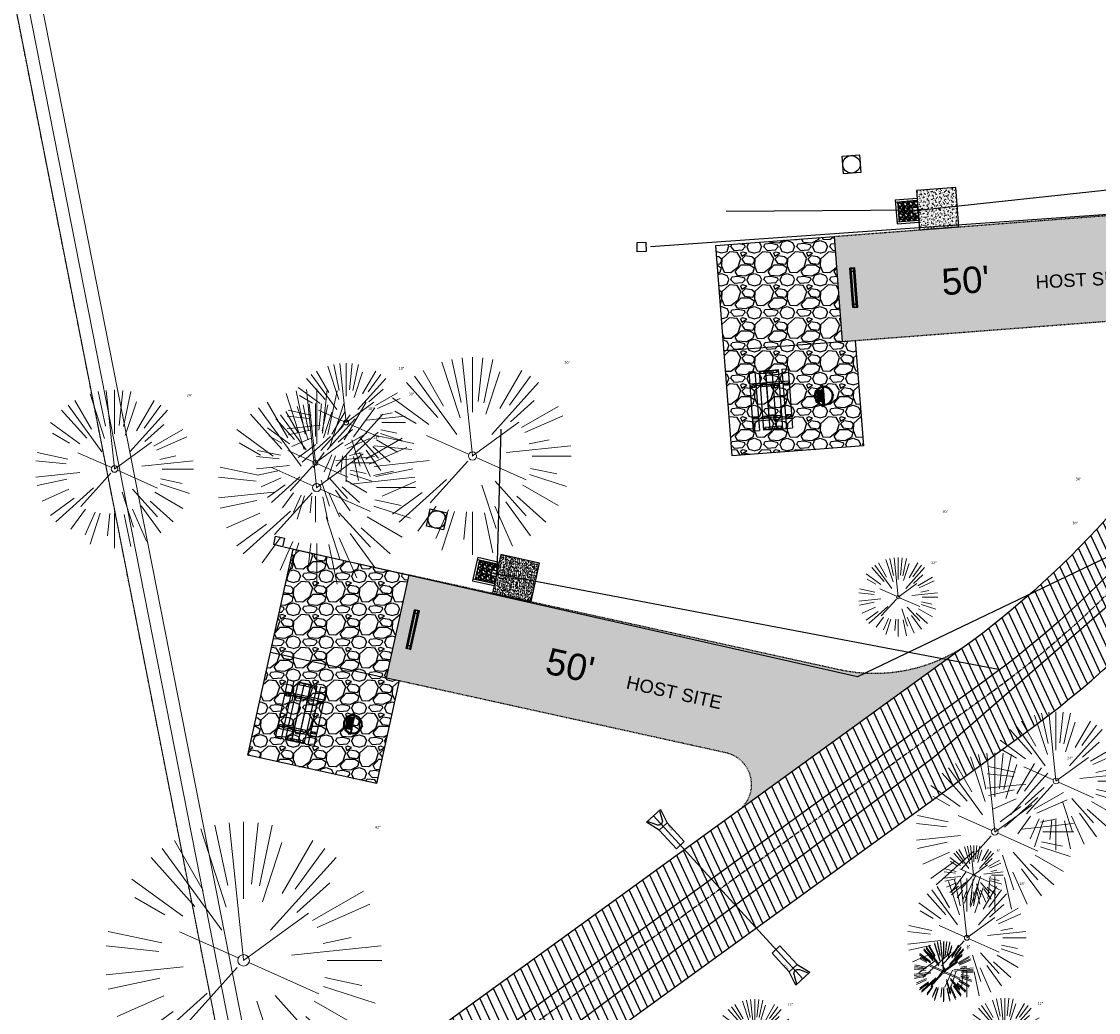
# Model space of a CAD drawing. Header units: feet. Extents: x 1134296 to 1140710, y 647902 to 649877.
# Tile 17 of 57: x 1134719 to 1134882, y 648559 to 648709. Entities that reach past the tile are written whole.
import ezdxf
from ezdxf.lldxf.tags import DXFTag

# ---------------------------------------------------------------- set-up
doc = ezdxf.new("R2010")
doc.units = ezdxf.units.FT
doc.header["$MEASUREMENT"] = 0
for name, pattern in [('CENTER2', [1.125, 0.75, -0.125, 0.125, -0.125]), ('HIDDEN4', [0.095, 0.05, -0.045]), ('PHANTOM2', [1.25, 0.625, -0.125, 0.125, -0.125, 0.125, -0.125]), ('RAD', [0.13, 0.08, -0.05])]:
    doc.linetypes.add(name, pattern=pattern)
for name, color, linetype in [('-AGGREGATE', 8, 'Continuous'), ('-BOLTS-LAGS-SCREWS', 7, 'Continuous'), ('-CONCRETE', 9, 'Continuous'), ('-HARDWARE', 7, 'Continuous'), ('-TIMBER', 5, 'Continuous'), ('-WOOD', 5, 'Continuous'), ('C-CAMPSITE-PADS', 6, 'Continuous'), ('C-PRKG-ASPH', 8, 'Continuous'), ('C-PRKG-GRVL', 8, 'Continuous'), ('C-PRKG-WHEL-STOP', 9, 'Continuous'), ('C-ROAD-ASPHALT', 1, 'Continuous'), ('C-ROAD-CNTR', 1, 'CENTER2'), ('C-ROAD-GRVL', 1, 'RAD'), ('C-SWLK-CONC', 6, 'Continuous'), ('C-SWLK-CONC-PATT', 8, 'Continuous'), ('C-SWLK-GRVL-PATT', 8, 'Continuous'), ('C-UTIL-ELEC-MEP', 7, 'UGE (.5x)'), ('C-UTIL-HYDRANT', 5, 'Continuous'), ('C-UTIL-STRM-PIPE', 210, 'Continuous'), ('C-UTIL-STRM-STRC', 210, 'Continuous'), ('C-UTIL-WATER-MEP', 7, 'WATER (.5x)'), ('G-TEXT-ST02', 2, 'Continuous'), ('G-XREF', 7, 'Continuous')]:
    doc.layers.add(name, color=color, linetype=linetype)
for name, color, linetype, lineweight in [('-ANGLE-IRON', 8, 'Continuous', 25), ('V-SITE-VEGE', 55, 'Continuous', 18), ('V-SITE-VEGE-TEXT', 8, 'Continuous', 18), ('V-UTIL-WATR-LINE', 8, 'WATER', 15)]:
    doc.layers.add(name, color=color, linetype=linetype, lineweight=lineweight)
doc.styles.add('Arial', font='arial.ttf')
doc.styles.add('Normal', font='arial.ttf', dxfattribs={"height": 0.1})
doc.styles.add('SEI-Dim & Leader', font='tahoma.ttf')
doc.styles.get("Standard").update_dxf_attribs({"font": 'arial.ttf'})
tags = doc.linetypes.add('UGE (.5x)', pattern='A,0.75,-0.2,["UGE",Standard,S=0.08,R=0,X=-0.1,Y=-0.04],-0.2', length=1.15).pattern_tags.tags
tags[6] = DXFTag(74, 10)
tags = doc.linetypes.add('WATER', pattern='A,1.5,-0.2,["W",Standard,S=0.08,R=0,X=-0.1,Y=-0.04],-0.05', length=1.75).pattern_tags.tags
tags[6] = DXFTag(74, 10)
tags = doc.linetypes.add('WATER (.5x)', pattern='A,0.75,-0.2,["W",Standard,S=0.08,R=0,X=-0.1,Y=-0.04],-0.05', length=1).pattern_tags.tags
tags[6] = DXFTag(74, 10)
pattern_1 = [(37.5, (0, 0), (-0.0629933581, 1.926823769), [0, -1.52, 0, -1.7, 0, -1.625]), (7.5, (0, 0), (1.7697767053, 2.822146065), [0, -0.82, 0, -1.37, 0, -0.525]), (327.5, (-1.23, 0), (3.1141418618, 0.0056590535), [0, -0.5, 0, -1.8, 0, -2.35]), (317.5, (-1.23, 0), (3.0061266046, 0.877675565), [0, -0.25, 0, -1.18, 0, -1.35])]
pattern_2 = [(228.012787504, (3.6, 5), (-40, -45), [0.67268, -66.595440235]), (184.969740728, (3.15, 4.5), (60, 5), [1.15434, -114.279623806]), (132.510447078, (2, 4.4), (50, -55), [0.81394, -80.58016298]), (267.273689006, (0.05, 3.15), (5, 100), [1.05119, -104.067790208]), (292.833654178, (0, 2.1), (-25, 60), [1.030775, -102.04686564]), (357.273689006, (0.4, 1.15), (-100, 5), [1.05119, -104.067790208]), (37.694240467, (1.45, 1.1), (-65, -50), [1.390145, -137.624242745]), (72.255328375, (2.55, 1.95), (35, 110), [1.31244, -129.931607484]), (121.429565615, (2.95, 3.2), (-40, 65), [1.05475, -104.420365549]), (175.23635831, (2.4, 4.1), (55, -5), [1.20416, -59.003812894]), (222.397437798, (1.2, 4.2), (-60, -55), [1.55724, -154.166875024]), (138.814074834, (5, 3.1), (-35, 30), [0.531505, -52.619224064]), (171.46923439, (4.6, 3.45), (65, -10), [1.011185, -100.10755708]), (225, (3.6, 3.6), (-6e-16, -5), [0.707105, -6.363962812]), (203.198590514, (3.25, 4.2), (25, 10), [0.38079, -37.69807553]), (291.80140949, (2.9, 4.05), (-5, 15), [0.538515, -26.387309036]), (30.96375653, (3.1, 3.55), (15, 10), [0.874645, -28.280114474]), (161.56505118, (3.85, 4), (10, -5), [0.632455, -15.1789333]), (16.389540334, (0, 4.05), (50, 15), [0.886, -87.714225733]), (70.346175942, (0.85, 4.3), (-20.00000000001, -55.00000000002), [0.743305, -73.587038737]), (293.198590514, (3.85, 5), (-10, 25), [0.761575, -37.31729053]), (343.610459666, (4.15, 4.3), (-50, 15), [0.886, -87.714225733]), (339.44395478, (0, 0.95), (-25, 10), [0.8544, -41.865618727]), (294.77514057, (0.8, 0.65), (-25, 55), [0.71589, -70.873215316]), (66.801409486, (3.9, 0), (10, 25), [0.761575, -37.31729053]), (17.354024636, (4.2, 0.7), (-65, -20), [0.838155, -82.977118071]), (69.44395478, (1.45, 0), (-10, -25), [0.4272, -42.292818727]), (101.30993247, (3.6, 0), (-5, 20), [0.25495, -25.240147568]), (165.96375653, (3.55, 0.25), (15, -5), [1.030775, -19.584753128]), (186.009005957, (2.55, 0.5), (50, 5), [0.95525, -94.569615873]), (303.69006753, (3.1, 3.1), (-5, 10), [0.72111, -17.306646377]), (353.157226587, (3.5, 2.5), (85, -10), [1.25897, -124.63781312]), (60.9453959, (4.75, 2.35), (-20, -35), [0.51478, -50.963370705]), (90, (5, 2.8), (-5, 5), [0.3, -4.7]), (120.256437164, (2.45, 0.65), (20, -35), [0.69462, -68.767599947]), (48.012787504, (2.1, 1.25), (40, 45), [1.34536, -65.922760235]), (0, (3, 2.25), (5, 5), [1.3, -3.7]), (325.30484647, (4.3, 2.25), (50, -35), [0.79057, -78.266371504]), (254.0546041, (4.95, 1.8), (-5, -20), [0.72801, -35.672539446]), (207.645975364, (4.75, 1.1), (-95, -50), [1.185325, -117.347370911]), (175.42607874, (3.7, 0.55), (-65, 5), [1.253995, -124.14536704])]

# ---------------------------------------------------------------- blocks, each defined once
blk = doc.blocks.new('V-SITE-VEGE-Coniferious Tree 2')
at = {"color": 0, "linetype": 'ByBlock'}
for p, q in [((-0.0626, 0.1926), (-0.1545, 0.4755)), ((-0.0575, 0.2704), (-0.104, 0.4891)), ((-0.0003, 0.0026), (-0.0523, 0.4973)), ((0, 0.2219), (0, 0.5)), ((0.0289, 0.2753), (0.0522, 0.4973)), ((0.0572, 0.2693), (0.1039, 0.4891)), ((-0.146, 0.2528), (-0.25, 0.433)), ((0.1391, 0.2411), (0.25, 0.433)), ((-0.0791, 0.1089), (-0.2939, 0.4045)), ((0.0685, 0.211), (0.1382, 0.4256)), ((0.1869, 0.2573), (0.2939, 0.4045)), ((-0.1757, 0.1951), (-0.3346, 0.3716)), ((0.0978, 0.1086), (0.3345, 0.3716)), ((-0.2201, 0.1599), (-0.4046, 0.2939)), ((0.192, 0.1729), (0.3116, 0.2806)), ((0.2488, 0.1436), (0.433, 0.25)), ((-0.2844, 0.1642), (-0.3931, 0.227)), ((0.2659, 0.1184), (0.4568, 0.2034)), ((-0.0009, -0.0007), (0.235, 0.1707)), ((-0.2961, 0.0629), (-0.4891, 0.1039)), ((-0.0199, 0.0089), (-0.2319, 0.1032)), ((0.2873, 0.0611), (0.3885, 0.0826)), ((-0.306, 0.0322), (-0.4973, 0.0523)), ((0.1731, 0.0182), (0.4972, 0.0523)), ((0.3025, 0), (0.5, 0)), ((-0.2183, -0.0229), (-0.4973, -0.0523)), ((-0.023, -0.0255), (-0.2138, -0.2374)), ((0.0185, -0.0083), (0.272, -0.1211)), ((-0.3022, -0.0642), (-0.4891, -0.1039)), ((0.2936, -0.0624), (0.4274, -0.0908)), ((0.2891, -0.094), (0.4755, -0.1545)), ((-0.2881, -0.1283), (-0.4568, -0.2034)), ((-0.132, -0.1189), (-0.3716, -0.3346)), ((0.0478, -0.1473), (0.1192, -0.3671)), ((0.1144, -0.1271), (0.2718, -0.3019)), ((0.2555, -0.1475), (0.433, -0.25)), ((-0.2545, -0.1849), (-0.4046, -0.2939)), ((0.1689, -0.2325), (0.2939, -0.4045)), ((0.2254, -0.2029), (0.3716, -0.3346)), ((-0.1843, -0.2536), (-0.2767, -0.3808)), ((0.1131, -0.2541), (0.2033, -0.4568)), ((-0.1214, -0.2725), (-0.1856, -0.4168)), ((-0.091, -0.2799), (-0.1545, -0.4755)), ((-0.0297, -0.2818), (-0.0443, -0.4216)), ((0, -0.2818), (0, -0.5)), ((0.061, -0.2873), (0.1039, -0.4891))]:
    blk.add_line(p, q, dxfattribs=at)
blk.add_circle((0, 0), 0.0208)
blk = doc.blocks.new('C_XBASE-PACTOLA_02403811')
at = {"layer": 'V-UTIL-WATR-LINE', "flags": 128}
for points in [[(1134858.56, 648010.49), (1134826.55, 648169.78), (1134826.36, 648170.82), (1134717.16, 648725.14), (1134629.62, 649043.23), (1134625.05, 649060.91), (1134616.07, 649112.68), (1134604.91, 649127.23)], [(1134860.52, 648010.88), (1134828.52, 648170.15), (1134828.33, 648171.19), (1134719.11, 648725.6), (1134719.1, 648725.64)]]:
    blk.add_lwpolyline(points, dxfattribs=at)
at = {"layer": 'V-UTIL-WATR-LINE', "ltscale": 0.75, "flags": 128}
blk.add_lwpolyline([(1134856.6, 648010.1), (1134824.59, 648169.4), (1134824.4, 648170.45), (1134715.22, 648724.68), (1134627.69, 649042.71), (1134623.1, 649060.49), (1134614.19, 649111.86), (1134603.32, 649126.01)], dxfattribs=at)
at = {"layer": 'V-UTIL-WATR-LINE', "linetype": 'PHANTOM2', "ltscale": 0.75, "flags": 128}
blk.add_lwpolyline([(1134856.6, 648010.1), (1134824.59, 648169.4), (1134824.4, 648170.45), (1134715.22, 648724.68), (1134627.69, 649042.71), (1134623.1, 649060.49), (1134614.19, 649111.86), (1134603.32, 649126.01)], dxfattribs=at)
at = {"layer": 'V-SITE-VEGE'}
for p, xscale, yscale, zscale in [((1134787.23, 648643.27), 29.99963760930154, 29.99963760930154, 29.99963760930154), ((1134768.05, 648648.36), 17.99978256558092, 17.99978256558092, 17.99978256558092), ((1134763.58, 648638.47), 29.99963760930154, 29.99963760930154, 29.99963760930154), ((1134763.39, 648642.25), 17.99978256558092, 17.99978256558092, 17.99978256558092), ((1134875.83, 648593.95), 20.99974632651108, 20.99974632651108, 20.99974632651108), ((1134752.48, 648566.73), 41.99949265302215, 41.99949265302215, 41.99949265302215), ((1134863.33, 648579.67), 8.999891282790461, 8.999891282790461, 8.999891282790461), ((1134862.29, 648570.15), 17.99978256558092, 17.99978256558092, 17.99978256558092), ((1134858.78, 648565.13), 8.999891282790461, 8.999891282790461, 8.999891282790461), ((1134858.76, 648564.92), 8.999891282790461, 8.999891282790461, 8.999891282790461)]:
    blk.add_blockref('V-SITE-VEGE-Coniferious Tree 2', p, dxfattribs=dict(at, xscale=xscale, yscale=yscale, zscale=zscale))
at = {"layer": 'V-SITE-VEGE', "rotation": 8.537736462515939e-07}
for p, xscale, yscale, zscale in [((1134732.88, 648641.3), 23.99971008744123, 23.99971008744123, 23.99971008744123), ((1134851.87, 648621.87), 11.99985504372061, 11.99985504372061, 11.99985504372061), ((1134866.56, 648586.22), 23.99971008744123, 23.99971008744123, 23.99971008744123), ((1134830.08, 648554.83), 11.99985504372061, 11.99985504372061, 11.99985504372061), ((1134868.06, 648555), 11.99985504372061, 11.99985504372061, 11.99985504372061)]:
    blk.add_blockref('V-SITE-VEGE-Coniferious Tree 2', p, dxfattribs=dict(at, xscale=xscale, yscale=yscale, zscale=zscale))
at = {"layer": 'V-SITE-VEGE-TEXT', "char_height": 0.4, "attachment_point": 7, "style": 'SEI-Dim & Leader'}
for s, insert in [('30"', (1134801.19, 648657.27)), ('18"', (1134776.03, 648656.36)), ('30"', (1134777.54, 648652.47)), ('24"', (1134743.85, 648652.3)), ('18"', (1134771.36, 648650.25)), ('24"', (1134772.21, 648645.85)), ('36"', (1134878.84, 648639.58)), ('30"', (1134858.59, 648634.64)), ('36"', (1134878.31, 648632.92)), ('12"', (1134856.85, 648626.87)), ('24"', (1134877.53, 648597.22)), ('42"', (1134772.43, 648586.73)), ('9"', (1134866.82, 648583.17)), ('18"', (1134870.27, 648578.15)), ('9"', (1134862.25, 648568.42)), ('9"', (1134862.27, 648568.63)), ('12"', (1134835.07, 648559.83)), ('12"', (1134873.04, 648560))]:
    blk.add_mtext(s, dxfattribs=dict(at, insert=insert))
blk = doc.blocks.new('*U1394')
at = {"flags": 128}
blk.add_lwpolyline([(0.87, -2.15), (-1.06, -0.97), (1.06, 0.97), (2.07, -1.05)], dxfattribs=at)
blk.add_lwpolyline([(0.92, 0.84), (1.32, -0.62, -0.609257), (0.5, -1.37), (-0.92, -0.84)], format="xyb", dxfattribs=at)
blk.add_lwpolyline([(4.65, -3.87), (3.46, -4.97), (0.87, -2.15), (2.07, -1.05)], close=True, dxfattribs=at)
at = {"layer": 'Defpoints'}
blk.add_text('15" FES', height=0.2, rotation=132.4927, dxfattribs=at).set_placement((2.94, -2.13))
blk = doc.blocks.new('*U1392')
at = {"flags": 128}
blk.add_lwpolyline([(-4.65, 3.87), (-3.46, 4.97), (-0.87, 2.15), (-2.07, 1.05)], close=True, dxfattribs=at)
blk.add_lwpolyline([(-0.87, 2.15), (1.06, 0.97), (-1.06, -0.97), (-2.07, 1.05)], dxfattribs=at)
blk.add_lwpolyline([(-0.92, -0.84), (-1.32, 0.62, -0.609257), (-0.5, 1.37), (0.92, 0.84)], format="xyb", dxfattribs=at)
at = {"layer": 'Defpoints'}
blk.add_text('15" FES', height=0.2, rotation=312.4927, dxfattribs=at).set_placement((-2.94, 2.13))
blk = doc.blocks.new('Wheel_Stop')
for points in [[(-36, 6.75), (36, 6.75)], [(-36, -2.25), (-36, 6.75)], [(-35.625, 4.5), (-36, 6.75)], [(-35.625, 0), (-36, -2.25)], [(-35.955, 6.48), (35.955, 6.48)], [(-35.625, 4.5), (-35.625, 0)], [(-35.625, 4.5), (35.625, 4.5)], [(-35.625, 0), (35.625, 0)], [(35.625, 4.5), (36, 6.75)], [(35.625, 4.5), (35.625, 0)], [(35.625, 0), (36, -2.25)], [(36, -2.25), (36, 6.75)], [(-36, -2.25), (36, -2.25)], [(-35.955, -1.98), (35.955, -1.98)]]:
    blk.add_lwpolyline(points)
for centre in [(-30, 2.25), (30, 2.25)]:
    blk.add_circle(centre, 0.5)
blk = doc.blocks.new('10FT_Precast Table')
at = {"layer": '-ANGLE-IRON'}
for p, q in [((-28.5, 27.1), (-28.5, 33.6)), ((-28.5, 33.6), (-24.5, 33.6)), ((-24.5, 27.1), (-28.5, 27.1)), ((-24.5, 33.6), (-24.5, 27.1)), ((28.5, 27.1), (28.5, 33.6)), ((28.5, 33.6), (32.5, 33.6)), ((32.5, 27.1), (28.5, 27.1)), ((32.5, 33.6), (32.5, 27.1)), ((-49.5, 15.8), (-52.5, 15.8)), ((-52.5, 15.8), (-52.5, -14.7)), ((-49.5, -14.7), (-49.5, 15.8)), ((-25.5, 15.8), (-28.5, 15.8)), ((-28.5, 15.8), (-28.5, -14.7)), ((-25.5, -14.7), (-25.5, 15.8)), ((32.5, 15.8), (29.5, 15.8)), ((29.5, 15.8), (29.5, -14.7)), ((32.5, -14.7), (32.5, 15.8)), ((52.5, 15.8), (49.5, 15.8)), ((49.5, 15.8), (49.5, -14.7)), ((52.5, -14.7), (52.5, 15.8)), ((-52.5, -14.7), (-49.5, -14.7)), ((-28.5, -14.7), (-25.5, -14.7)), ((29.5, -14.7), (32.5, -14.7)), ((49.5, -14.7), (52.5, -14.7)), ((-28.5, -33.6), (-28.5, -27.1)), ((-28.5, -27.1), (-24.5, -27.1)), ((-24.5, -33.6), (-28.5, -33.6)), ((-24.5, -27.1), (-24.5, -33.6)), ((28.5, -33.6), (28.5, -27.1)), ((28.5, -27.1), (32.5, -27.1)), ((32.5, -33.6), (28.5, -33.6)), ((32.5, -27.1), (32.5, -33.6))]:
    blk.add_line(p, q, dxfattribs=at)
at = {"layer": '-BOLTS-LAGS-SCREWS'}
for centre in [(-26.5, 32.1), (-26.5, 28.6), (30.5, 32.1), (30.5, 28.6), (-51, 14.8), (-51, 9.3), (-51, 3.3), (-27, 14.8), (-27, 9.3), (-27, 3.3), (31, 14.8), (31, 9.3), (31, 3.3), (51, 14.8), (51, 9.3), (51, 3.3), (-51, -2.2), (-51, -8.2), (-51, -13.7), (-27, -2.2), (-27, -8.2), (-27, -13.7), (31, -2.2), (31, -8.2), (31, -13.7), (51, -2.2), (51, -8.2), (51, -13.7), (-26.5, -28.6), (-26.5, -32.1), (30.5, -28.6), (30.5, -32.1)]:
    blk.add_circle(centre, 0.156, dxfattribs=at)
at = {"layer": '-CONCRETE'}
for p, q in [((-32, -36), (-32, 36)), ((-28.5, 36), (-28.5, 33.6)), ((-28.5, -27.1), (-28.5, 27.1)), ((32.5, 36), (32.5, 33.6)), ((32.5, -27.1), (32.5, 27.1)), ((36, -36), (36, 36)), ((-28.5, -36), (-28.5, -33.6)), ((32.5, -33.6), (32.5, -36))]:
    blk.add_line(p, q, dxfattribs=at)
at = {"layer": '-TIMBER'}
for p, q in [((-54, 24.7), (-54, 36)), ((-54, 36), (54, 36)), ((-54, 24.7), (54, 24.7)), ((54, 24.7), (54, 36)), ((-54, 6.5), (-54, 17.7)), ((-54, 17.7), (54, 17.7)), ((-54, 6.5), (54, 6.5)), ((-54, -5), (-54, 6.2)), ((-54, 6.2), (54, 6.2)), ((54, 17.7), (54, 6.5)), ((54, 6.2), (54, -5)), ((54, -5), (-54, -5)), ((-54, -16.5), (-54, -5.3)), ((54, -5.3), (-54, -5.3)), ((54, -16.5), (-54, -16.5)), ((54, -5.3), (54, -16.5)), ((-54, -36), (-54, -24.8)), ((-54, -24.8), (54, -24.8)), ((-54, -36), (54, -36)), ((54, -36), (54, -24.8))]:
    blk.add_line(p, q, dxfattribs=at)
blk = doc.blocks.new('*X386')
at = {"color": 0}
for p, q in [((146.1, 353.6), (146.1, 353.7)), ((146.1, 352.9), (146.8, 353.6)), ((146.1, 352.5), (146.8, 353.3)), ((146.1, 351.8), (146.8, 352.6)), ((146.1, 351.5), (146.8, 352.2)), ((146.1, 350.8), (146.8, 351.5)), ((146.3, 350.7), (146.8, 351.2))]:
    blk.add_line(p, q, dxfattribs=at)
blk = doc.blocks.new('Pilot Rocks FS-30_18_PA')
at = {"layer": '-HARDWARE'}
for p, q in [((-8.8, 0), (-17.9, 0)), ((-17.9, 0), (-12.8, 0)), ((-10.2, 0), (10.2, 0)), ((8.8, 0), (17.9, 0)), ((12.8, 0), (17.9, 0)), ((-18.9, -1.4), (-18.9, -1)), ((-18.9, -1.4), (-18.9, -1)), ((-18.9, -4.6), (-18.9, -1.4)), ((-18.9, -1.4), (-18.9, -1.4)), ((-18.2, -1.4), (-18.2, -1)), ((-18.2, -1), (-18.2, -1.4)), ((-18.2, -1.4), (-18.1, -1.4)), ((-18.1, -1.4), (-18.1, -4.6)), ((-8.8, -0.6), (-17.9, -0.6)), ((-13.3, -0.6), (-17.9, -0.6)), ((-10.2, -0.6), (10.2, -0.6)), ((-10.2, -0.6), (-10.2, -11.3)), ((-10.2, -11.3), (-10.2, -14.8)), ((-10.2, -13.7), (-10.2, -14.8)), ((-9.5, -0.6), (-9.5, -11.3)), ((-9.5, -11.3), (-9.5, -14.8)), ((-9.5, -11.6), (9.5, -11.6)), ((-9.5, -12.3), (9.5, -12.3)), ((-9.5, -14.8), (-9.5, -14.5)), ((-8.8, -0.6), (-8.8, -11.6)), ((-8.3, -0.6), (-8.3, -11.6)), ((-7.5, -0.6), (-7.5, -11.6)), ((-7, -0.6), (-7, -11.6)), ((-6.2, -0.6), (-6.2, -11.6)), ((-5.7, -0.6), (-5.7, -11.6)), ((-4.9, -0.6), (-4.9, -11.6)), ((-4.3, -0.6), (-4.3, -11.6)), ((-3.6, -0.6), (-3.6, -11.6)), ((-3, -0.6), (-3, -11.6)), ((-2.2, -0.6), (-2.2, -11.6)), ((-1.7, -0.6), (-1.7, -11.6)), ((-0.9, -0.6), (-0.9, -11.6)), ((-0.4, -0.6), (-0.4, -11.6)), ((0.4, -0.6), (0.4, -11.6)), ((0.9, -0.6), (0.9, -11.6)), ((1.7, -0.6), (1.7, -11.6)), ((2.2, -0.6), (2.2, -11.6)), ((3, -0.6), (3, -11.6)), ((3.6, -0.6), (3.6, -11.6)), ((4.3, -0.6), (4.3, -11.6)), ((4.9, -0.6), (4.9, -11.6)), ((5.7, -0.6), (5.7, -11.6)), ((6.2, -0.6), (6.2, -11.6)), ((7, -0.6), (7, -11.6)), ((7.5, -0.6), (7.5, -11.6)), ((8.3, -0.6), (8.3, -11.6)), ((8.8, -0.6), (8.8, -11.6)), ((17.9, -0.6), (8.8, -0.6)), ((9.5, -0.6), (9.5, -11.3)), ((9.5, -11.3), (9.5, -14.8)), ((9.5, -14.5), (9.5, -14.8)), ((10.2, -0.6), (10.2, -11.3)), ((10.2, -11.3), (10.2, -14.8)), ((10.2, -14.8), (10.2, -13.7)), ((18.1, -4.6), (18.1, -1.4)), ((18.1, -1.4), (18.2, -1.4)), ((18.9, -4.6), (18.1, -4.6)), ((18.2, -1.4), (18.2, -1)), ((18.2, -1.4), (18.2, -1)), ((18.9, -1.4), (18.9, -1)), ((18.9, -1), (18.9, -1.4)), ((18.9, -1.4), (18.9, -1.4)), ((18.9, -1.4), (18.9, -4.6))]:
    blk.add_line(p, q, dxfattribs=at)
at = {"layer": '-HARDWARE', "flags": 128}
for points in [[(0, 18.2, 1), (-0.6, 18.2), (-0.6, 15, 1), (0, 15), (0, 18.2)], [(-11.8, -8.9, -1), (-11.3, -9.4), (-13.5, -11.7, -1), (-14, -11.3), (-11.8, -8.9)], [(11.8, -8.9, 1), (11.3, -9.4), (13.5, -11.7, 1), (14, -11.3), (11.8, -8.9)]]:
    blk.add_lwpolyline(points, format="xyb", dxfattribs=at)
at = {"layer": '-HARDWARE'}
for points in [[(-18.9, -4.6), (-18.9, -1.4), (-18.1, -1.4), (-18.1, -4.6)], [(-7.5, -11.6), (-8.3, -11.6), (-8.3, -0.6), (-7.5, -0.6)], [(-6.2, -11.6), (-7, -11.6), (-7, -0.6), (-6.2, -0.6)], [(-4.9, -11.6), (-5.7, -11.6), (-5.7, -0.6), (-4.9, -0.6)], [(-3.6, -11.6), (-4.3, -11.6), (-4.3, -0.6), (-3.6, -0.6)], [(-2.2, -11.6), (-3, -11.6), (-3, -0.6), (-2.2, -0.6)], [(-0.9, -11.6), (-1.7, -11.6), (-1.7, -0.6), (-0.9, -0.6)], [(-0.4, -11.6), (0.4, -11.6), (0.4, -0.6), (-0.4, -0.6)], [(0.9, -11.6), (1.7, -11.6), (1.7, -0.6), (0.9, -0.6)], [(2.2, -11.6), (3, -11.6), (3, -0.6), (2.2, -0.6)], [(3.6, -11.6), (4.3, -11.6), (4.3, -0.6), (3.6, -0.6)], [(4.9, -11.6), (5.7, -11.6), (5.7, -0.6), (4.9, -0.6)], [(6.2, -11.6), (7, -11.6), (7, -0.6), (6.2, -0.6)], [(7.5, -11.6), (8.3, -11.6), (8.3, -0.6), (7.5, -0.6)], [(18.9, -4.6), (18.9, -1.4), (18.1, -1.4), (18.1, -4.6)]]:
    blk.add_lwpolyline(points, close=True, dxfattribs=at)
for centre, radius, start, end in [((-17.9, -1), 1, 90, 180), ((-17.9, -1), 1, 90, 180), ((0, 0), 17.1, 0.1484, 179.8516), ((0, 0), 15.7, 0.161, 179.839), ((17.9, -1), 1, 0, 90), ((17.9, -1), 1, 0, 90), ((-17.9, -1), 0.333, 90, 180), ((-17.9, -1), 0.333, 90, 180), ((0, 0), 17.1, 182.0901, 220.7491), ((0, 0), 15.7, 182.2674, 220.2248), ((0, 0), 17.1, 220.7491, 233.2978), ((0, 0), 15.7, 220.2248, 229.5861), ((-9.9, -11.6), 0.333, 0, 180), ((-9.9, -14.8), 0.333, 180, 0), ((-9.9, -14.8), 0.333, 180, 0), ((0, 0), 15.7, 232.704, 307.296), ((0, 0), 17.1, 236.0414, 303.9586), ((9.9, -11.6), 0.333, 0, 180), ((9.9, -14.8), 0.333, 180, 0), ((9.9, -14.8), 0.333, 180, 0), ((0, 0), 15.7, 310.4139, 319.7752), ((0, 0), 17.1, 306.7022, 319.2509), ((0, 0), 15.7, 319.7752, 357.7326), ((0, 0), 17.1, 319.2509, 357.9099), ((17.9, -1), 0.333, 0, 90), ((17.9, -1), 0.333, 0, 90)]:
    blk.add_arc(centre, radius, start, end, dxfattribs=at)
at = {"layer": '-HARDWARE', "rotation": 180}
for p, xscale, yscale, zscale in [((137.7, 372.6), 1.066666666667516, 1.066666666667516, 1.066666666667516), ((-137.7, 372.6), -1.066666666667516, 1.066666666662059, 1.066666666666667)]:
    blk.add_blockref('*X386', p, dxfattribs=dict(at, xscale=xscale, yscale=yscale, zscale=zscale))
blk = doc.blocks.new('HYDRANT & PAD')
at = {"layer": '-AGGREGATE'}
h = blk.add_hatch(dxfattribs=at)
h.set_pattern_fill('GRAVEL', color=256, scale=10)
h.paths.add_polyline_path([(18, 72), (18, 108), (-18, 108), (-18, 72), (-4.8, 72), (-4.8, 81.6), (4.8, 81.6), (4.8, 72)])
at = {"layer": 'C-SWLK-CONC-PATT'}
h = blk.add_hatch(dxfattribs=at)
h.set_pattern_fill('AR-CONC', color=256)
h.set_pattern_definition([(50, (-9267.939, -358120.348), (7.17260183, -0.62752135), [0.75, -8.25]), (355, (-9267.939, -358120.348), (-1.38751334, 7.52192134), [0.6, -6.6]), (100.4514445, (-9267.341, -358120.4), (5.78508847, 6.89439991), [0.63740192, -7.01142112]), (46.1842, (-9267.939, -358118.348), (10.6724133, -1.6551928), [1.125, -12.375]), (96.6356355, (-9267.05, -358118.486), (9.34661946, 9.741186), [0.95610342, -10.5171376]), (351.184164, (-9267.939, -358118.348), (9.34661945, 9.741186), [0.9, -9.9]), (21, (-9266.939, -358118.848), (5.96907052, -4.02618891), [0.75, -8.25]), (326, (-9266.939, -358118.848), (2.43315332, 7.25150045), [0.6, -6.6]), (71.4514447, (-9266.4415, -358119.1835), (8.40222377, 3.22531153), [0.6374019, -7.01142112]), (37.5, (-9267.939, -358120.348), (0.121598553, 3.328938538), [0, -6.52, 0, -6.7, 0, -6.625]), (7.5, (-9267.939, -358120.348), (2.630695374, 3.94411712), [0, -3.82, 0, -6.37, 0, -2.525]), (327.5, (-9270.169, -358120.348), (5.338224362, -0.225548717), [0, -2.5, 0, -7.8, 0, -10.35]), (317.5, (-9271.169, -358120.348), (5.831861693, 1.001049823), [0, -3.25, 0, -5.18, 0, -7.35])])
h.paths.add_polyline_path([(36, 72), (-0.5, 72), (-1.8, 72), (-5.8, 72), (-36, 72), (-36, 0), (36, 0)])
at = {"layer": '-HARDWARE'}
for p, q in [((-0.9, 70.2), (-0.9, 69.5)), ((-0.1, 68.2), (-0.2, 71.2)), ((-0.2, 71.2), (0.3, 71.2)), ((0.3, 71.2), (0.2, 68.2)), ((0.9, 70.2), (0.9, 69.5))]:
    blk.add_line(p, q, dxfattribs=at)
for points in [[(-0.8, 82.6), (-0.8, 82)], [(0.8, 82), (-0.8, 82)], [(-0.6, 81.6), (-0.6, 82)], [(0.6, 81.6), (0.6, 82)], [(0.7, 82.6), (0.7, 82)]]:
    blk.add_lwpolyline(points, dxfattribs=at)
at = {"layer": '-HARDWARE', "linetype": 'HIDDEN4'}
for points in [[(-0.6, 81.6), (-0.6, 72.1)], [(0.6, 81.6), (0.6, 72)]]:
    blk.add_lwpolyline(points, dxfattribs=at)
at = {"layer": '-HARDWARE'}
blk.add_lwpolyline([(0.9, 69.5), (0.8, 68.6, 0.013614), (0.8, 68.5), (0.8, 68.1, -0.014895), (0.8, 68.1), (0.8, 67.7, -0.39687), (0.4, 67.4), (-0.5, 67.4, -0.39687), (-0.8, 67.7), (-0.8, 68.1, -0.014895), (-0.8, 68.1), (-0.8, 68.5, 0.013614), (-0.8, 68.6), (-0.9, 69.5)], format="xyb", dxfattribs=at)
for centre, radius, start, end in [((0, 82.6), 0.794, 340.8718, 199.1282), ((0, 82.6), 0.75, 0, 180), ((0, 71), 1.2, 284.4558, 262.278)]:
    blk.add_arc(centre, radius, start, end, dxfattribs=at)
at = {"layer": '-TIMBER', "flags": 128}
for points in [[(-22, 112), (-22, 72)], [(22, 112), (-22, 112)], [(-18, 112), (-18, 72)], [(18, 108), (-18, 108)], [(18, 112), (18, 72)], [(22, 112), (22, 72)]]:
    blk.add_lwpolyline(points, dxfattribs=at)
at = {"layer": '-WOOD'}
blk.add_lwpolyline([(4.8, 72), (4.8, 81.6), (-4.8, 81.6), (-4.8, 72)], close=True, dxfattribs=at)
at = {"layer": 'C-SWLK-CONC'}
blk.add_lwpolyline([(36, 0), (36, 72), (-36, 72), (-36, 0)], dxfattribs=at)
at = {"layer": 'C-SWLK-CONC', "linetype": 'Continuous'}
blk.add_lwpolyline([(-36, 0), (36, 0)], dxfattribs=at)
blk = doc.blocks.new('C_PBASE-PACTOLA_02403811')
at = {"layer": 'C-CAMPSITE-PADS'}
for points in [[(1134824.19, 648675.22), (1134842.14, 648676.6), (1134843.37, 648660.64), (1134845.36, 648660.8), (1134846.59, 648644.84), (1134826.65, 648643.31)], [(1134776.08, 648609.2), (1134772.64, 648593.57), (1134753.11, 648597.87), (1134759.99, 648629.13), (1134777.56, 648625.26), (1134774.12, 648609.63)]]:
    blk.add_lwpolyline(points, close=True, dxfattribs=at)
at = {"layer": 'C-ROAD-ASPHALT'}
blk.add_lwpolyline([(1134908.59, 648295.08), (1134902.18, 648308.92, -0.385736), (1134904.19, 648315.33, 0.505251), (1134911.81, 648388.99, -0.385736), (1134911.17, 648395.68), (1134920.27, 648407.91, 0.11933), (1134891.69, 648420.07), (1134806.69, 648434.23), (1134804.22, 648419.43, -0.414214), (1134798.47, 648415.32, -0.092061), (1134788.17, 648419.07, 0.092061), (1134777.88, 648422.81), (1134747.79, 648427.82, -0.457207), (1134724.14, 648466.55, -0.15976), (1134766.88, 648525.62), (1134870.94, 648601.1, 0.111237), (1134916.81, 648653.23), (1134952.32, 648718.22, 0.019155)], format="xyb", dxfattribs=at)
blk.add_lwpolyline([(1134633.65, 648994.15), (1134723.23, 649000.6, -0.300313), (1134907.7, 648897.02), (1134943.56, 648827.41, -0.242942), (1134943.47, 648735.65, -0.014482), (1134938.28, 648725.89), (1134902.77, 648660.9, -0.111237), (1134861.54, 648614.05), (1134757.48, 648538.57, 0.178397), (1134706.3, 648462.14, -0.47863), (1134656.99, 648438.88, -0.128153), (1134626.71, 648464.73), (1134623.06, 648469.96, -0.104209), (1134584.05, 648561.81), (1134566.4, 648651.59, -0.01381), (1134561.9, 648678.39), (1134552.83, 648743.38, -0.094333), (1134558.21, 648852.45), (1134566.77, 648887.84, -0.036442), (1134590.86, 648962.97, -0.28642)], format="xyb", close=True, dxfattribs=at)
at = {"layer": 'C-ROAD-CNTR', "flags": 128}
blk.add_lwpolyline([(1134682.82, 648422.25), (1134669.22, 648425.85, -0.177469), (1134620.15, 648460.15), (1134616.5, 648465.38, -0.104209), (1134576.2, 648560.26), (1134558.55, 648650.05, -0.01381), (1134553.98, 648677.28), (1134544.9, 648742.27, -0.094333), (1134550.43, 648854.34), (1134559, 648889.72, -0.142864), (1134712.37, 649156.83), (1134786.2, 649227.81, -0.041643), (1134812.01, 649248.79), (1134833.03, 649263.15, -0.265468), (1134926.96, 649270.71), (1134949.26, 649260.25, -0.036701), (1135013.16, 649224.33), (1135075.32, 649183.13, -0.302523), (1135105.39, 649111.58), (1135099.69, 649081.89, -0.049273), (1135094.1, 649063.04), (1135036.84, 648922.4, -0.009219), (1135029.58, 648905.45), (1134962.36, 648756.34, -0.019155), (1134945.3, 648722.05), (1134909.79, 648657.07, -0.111237), (1134866.24, 648607.57), (1134762.18, 648532.09, 0.322945), (1134716.4, 648393.22), (1134719.72, 648382.71, -0.171424), (1134715.29, 648249.56), (1134707.16, 648228.78, -0.022723), (1134688.71, 648187.28, 0.05045), (1134653.34, 648094.13)], format="xyb", dxfattribs=at)
at = {"layer": 'C-ROAD-GRVL', "flags": 128}
for points in [[(1134842.14, 648676.6), (1134900.86, 648681.11, 0.253744), (1134920.88, 648694.05)], [(1134845.36, 648660.8), (1134895.96, 648664.68, -0.605493), (1134900.66, 648657.17)], [(1134777.56, 648625.26), (1134842.87, 648610.88, 0.214261), (1134862.93, 648615.06)], [(1134776.08, 648609.2), (1134825.64, 648598.29, -0.647093), (1134827.5, 648589.36)]]:
    blk.add_lwpolyline(points, format="xyb", dxfattribs=at)
at = {"layer": 'C-UTIL-ELEC-MEP'}
for points in [[(1134814.28, 648675.08), (1134920.97, 648682.63), (1134935.53, 648684.13), (1134947.96, 648658.09)], [(1134925.62, 648677.51), (1134886.03, 648629.1), (1134845.68, 648609.77), (1134758.6, 648629.46)], [(1134561.89, 648493.84), (1134595.29, 648492.18), (1134620.61, 648455.07), (1134649.93, 648431.17), (1134694.11, 648418.48), (1134708.67, 648430.83), (1134725.26, 648479.91), (1134754.46, 648520.98), (1134857.36, 648597.68), (1134892.61, 648628.3), (1134942.69, 648644.71)]]:
    blk.add_lwpolyline(points, dxfattribs=at)
for points in [[(1134813.58, 648674.33), (1134812.24, 648674.27), (1134812.22, 648675.67), (1134813.56, 648675.73)], [(1134757.05, 648629.82), (1134757.31, 648631.13), (1134758.68, 648630.81), (1134758.41, 648629.5)]]:
    blk.add_lwpolyline(points, close=True, dxfattribs=at)
at = {"layer": 'C-UTIL-STRM-PIPE', "flags": 128}
blk.add_lwpolyline([(1134814.73, 648588.65), (1134837.38, 648563.95)], dxfattribs=at)
at = {"layer": 'C-UTIL-WATER-MEP'}
for p, q in [((1134854.96, 648680.59), (1134924.44, 648688.04)), ((1134854.96, 648680.59), (1134825.76, 648680.4)), ((1134790.98, 648625.37), (1134867.36, 648610.89))]:
    blk.add_line(p, q, dxfattribs=at)
at = {"layer": 'C-UTIL-WATER-MEP', "flags": 128}
blk.add_lwpolyline([(1134713.29, 648416.24), (1134669.73, 648427.78, -0.177469), (1134621.79, 648461.3), (1134618.14, 648466.52, -0.104209), (1134578.16, 648560.65), (1134560.52, 648650.44, -0.01381), (1134555.96, 648677.56), (1134546.88, 648742.55, -0.094333), (1134552.38, 648853.87), (1134560.94, 648889.25, -0.142864), (1134713.76, 649155.39), (1134787.59, 649226.37, -0.041643), (1134813.13, 649247.14), (1134834.16, 649261.5, -0.265468), (1134926.11, 649268.9), (1134948.41, 649258.44, -0.036701), (1135012.06, 649222.67), (1135074.22, 649181.46, -0.302523), (1135103.43, 649111.96), (1135097.72, 649082.26, -0.049273), (1135092.25, 649063.79), (1135034.99, 648923.15, -0.009219), (1135027.76, 648906.27), (1134960.54, 648757.16, -0.019155), (1134943.55, 648723.01), (1134908.04, 648658.03, -0.111237), (1134865.06, 648609.19), (1134761.01, 648533.71, 0.157468), (1134714.97, 648470.68, 0.157468)], format="xyb", dxfattribs=at)
at = {"layer": 'C-UTIL-WATER-MEP'}
for points in [[(1134843.34, 648688.76), (1134846, 648688.97), (1134846.2, 648686.31), (1134843.55, 648686.1)], [(1134780.81, 648635.23), (1134783.41, 648634.65), (1134782.84, 648632.05), (1134780.24, 648632.62)]]:
    blk.add_lwpolyline(points, close=True, dxfattribs=at)
at = {"layer": 'C-UTIL-WATER-MEP', "flags": 128}
blk.add_lwpolyline([(1134790.98, 648625.37), (1134791.6, 648647.35)], dxfattribs=at)
at = {"layer": 'C-UTIL-WATER-MEP'}
for centre in [(1134844.77, 648687.54), (1134781.82, 648633.64)]:
    blk.add_circle(centre, 1.33, dxfattribs=at)
at = {"layer": 'Defpoints', "flags": 128}
blk.add_lwpolyline([(1134825.42, 648659.26), (1134843.37, 648660.64)], dxfattribs=at)
at = {"layer": 'Defpoints'}
blk.add_lwpolyline([(1134756.55, 648613.5), (1134774.12, 648609.63)], dxfattribs=at)
at = {"layer": '-HARDWARE'}
for p, xscale, yscale, zscale, rotation in [((1134840.57, 648652.4), 0.08333333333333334, 0.08333333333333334, 0.08333333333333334, 274.3948077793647), ((1134769.06, 648602.55), 0.08333333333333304, 0.08333333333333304, 0.08333333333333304, 257.5837631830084)]:
    blk.add_blockref('Pilot Rocks FS-30_18_PA', p, dxfattribs=dict(at, xscale=xscale, yscale=yscale, zscale=zscale, rotation=rotation))
for p, xscale, yscale, zscale, rotation in [((1134832.51, 648651.79), 0.08333333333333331, 0.08333333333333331, 0.08333333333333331, 274.3948077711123), ((1134761.17, 648604.29), 0.08333333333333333, 0.08333333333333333, 0.08333333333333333, 257.583763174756)]:
    blk.add_blockref('10FT_Precast Table', p, dxfattribs=dict(xscale=xscale, yscale=yscale, zscale=zscale, rotation=rotation))
at = {"layer": 'C-PRKG-WHEL-STOP'}
for p, xscale, yscale, zscale, rotation in [((1134845.31, 648668.82), 0.08333333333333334, 0.08333333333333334, 0.08333333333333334, 94.39480776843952), ((1134778.35, 648616.89), 0.08333333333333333, 0.08333333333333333, 0.08333333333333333, 77.58376317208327)]:
    blk.add_blockref('Wheel_Stop', p, dxfattribs=dict(at, xscale=xscale, yscale=yscale, zscale=zscale, rotation=rotation))
at = {"layer": 'C-UTIL-HYDRANT'}
for p, xscale, yscale, zscale, rotation in [((1134860.86, 648681.04), 0.08333333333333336, 0.08333333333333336, 0.08333333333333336, 94.39480672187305), ((1134796.77, 648624.1), 0.08333333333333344, 0.08333333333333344, 0.08333333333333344, 77.58376256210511)]:
    blk.add_blockref('HYDRANT & PAD', p, dxfattribs=dict(at, xscale=xscale, yscale=yscale, zscale=zscale, rotation=rotation))
at = {"layer": 'C-UTIL-STRM-STRC', "color": 221, "linetype": 'Continuous', "lineweight": -3}
for name, p in [('*U1394', (1134814.73, 648588.65)), ('*U1392', (1134837.38, 648563.95))]:
    blk.add_blockref(name, p, dxfattribs=at)
at = {"layer": 'C-CAMPSITE-PADS', "char_height": 4, "attachment_point": 1, "style": 'Arial'}
for insert, rotation in [((1134858.32, 648671.65), 4.351), ((1134798.95, 648614.23), 347.54)]:
    blk.add_mtext_dynamic_manual_height_columns("50'", width=10.6683, gutter_width=12, heights=[0], dxfattribs=dict(at, insert=insert, rotation=rotation))
at = {"layer": 'G-TEXT-ST02', "char_height": 2, "attachment_point": 1, "style": 'Normal'}
for insert, rotation in [((1134872.69, 648670.66), 3.0298), ((1134810.88, 648609.97), 347.4851)]:
    blk.add_mtext('HOST SITE', dxfattribs=dict(at, insert=insert, rotation=rotation))
blk = doc.blocks.new('C_PHTCH-PACTOLA_02403811')
at = {"layer": 'C-PRKG-ASPH'}
h = blk.add_hatch(dxfattribs=at)
h.set_pattern_fill('ANSI31', color=256, scale=10, angle=70)
edge = h.paths.add_edge_path(flags=16)
edge.add_arc((1135093.57, 648760.36), 542, 143.5704, 153.2664, ccw=False)
edge.add_arc((1135093.57, 648760.36), 542, 133.8743, 143.5704, ccw=False)
edge.add_line((1134717.92, 649151.06), (1134791.74, 649222.04))
edge.add_arc((1134924.81, 649083.64), 192, 124.3358, 133.8743, ccw=False)
edge.add_line((1134816.52, 649242.18), (1134837.54, 649256.54))
edge.add_arc((1134886.61, 649184.7), 87, 64.8666, 124.3358, ccw=False)
edge.add_line((1134923.57, 649263.47), (1134945.86, 649253.01))
edge.add_arc((1134736.9, 648807.59), 492, 56.4591, 64.8666, ccw=False)
edge.add_line((1135008.74, 649217.67), (1135070.9, 649176.46))
edge.add_arc((1135036.64, 649124.78), 62, -10.868, 56.4591, ccw=False)
edge.add_line((1135097.53, 649113.09), (1135091.83, 649083.4))
edge.add_arc((1135001.48, 649100.74), 92, 337.8486, 349.132, ccw=False)
edge.add_line((1135086.69, 649066.05), (1135029.44, 648925.41))
edge.add_arc((1134573.75, 649110.92), 492, 335.736, 337.8486, ccw=False)
edge.add_line((1135022.29, 648908.74), (1134970.11, 648792.98))
edge.add_line((1134970.11, 648792.98), (1134955.07, 648759.62))
edge.add_arc((1134506.53, 648961.81), 492, 331.3466, 335.736, ccw=False)
edge.add_line((1134938.28, 648725.89), (1134902.77, 648660.9))
edge.add_arc((1134778.16, 648728.99), 142, 305.9573, 331.3466, ccw=False)
edge.add_line((1134861.54, 648614.05), (1134757.48, 648538.57))
edge.add_arc((1134835.58, 648430.91), 133, 125.9573, 166.4172)
edge.add_arc((1134672.28, 648470.36), 35, 244.1086, 346.4172, ccw=False)
edge.add_arc((1134691.46, 648509.91), 78.96, 214.9055, 244.1168, ccw=False)
edge.add_line((1134626.71, 648464.73), (1134623.06, 648469.96))
edge.add_arc((1134821.51, 648608.47), 242, 191.1168, 214.9138, ccw=False)
edge.add_line((1134584.05, 648561.81), (1134566.4, 648651.59))
edge.add_arc((1135049.17, 648746.46), 492, 187.9519, 191.1168, ccw=False)
edge.add_line((1134561.9, 648678.39), (1134552.83, 648743.38))
edge.add_arc((1134842.02, 648783.77), 292, 166.3961, 187.9519, ccw=False)
edge.add_line((1134558.21, 648852.45), (1134566.77, 648887.84))
edge.add_arc((1135093.57, 648760.36), 542, 158.0478, 166.3961, ccw=False)
edge.add_arc((1135093.57, 648760.36), 542, 153.2664, 158.0478, ccw=False)
edge = h.paths.add_edge_path()
edge.add_line((1134664.93, 648091.02), (1134641.75, 648097.24))
edge.add_arc((1135131.44, 647965.88), 507, 154.1155, 164.9841, ccw=False)
edge.add_arc((1135131.44, 647965.88), 507, 153.4315, 154.1155, ccw=False)
edge.add_arc((1134241.51, 648410.91), 488, 333.4315, 338.6384)
edge.add_line((1134695.99, 648233.15), (1134704.11, 648253.93))
edge.add_arc((1134529.03, 648322.41), 188, 338.6384, 377.1955)
edge.add_arc((1134651.31, 648360.25), 60, 17.1955, 74.9727)
edge.add_line((1134666.86, 648418.2), (1134661.5, 648419.81))
edge.add_arc((1134691.49, 648509.95), 95, 223.9419, 251.5981, ccw=False)
edge.add_arc((1134691.54, 648509.98), 95.06, 214.9166, 223.9393, ccw=False)
edge.add_line((1134613.59, 648455.57), (1134609.94, 648460.8))
edge.add_arc((1134821.51, 648608.47), 258, 191.1168, 214.9138, ccw=False)
edge.add_line((1134568.35, 648558.72), (1134550.7, 648648.51))
edge.add_arc((1135049.17, 648746.46), 508, 187.9519, 191.1168, ccw=False)
edge.add_line((1134546.06, 648676.18), (1134536.98, 648741.16))
edge.add_arc((1134842.02, 648783.77), 308, 166.3961, 187.9519, ccw=False)
edge.add_line((1134542.66, 648856.22), (1134551.22, 648891.6))
edge.add_arc((1135093.57, 648760.36), 558, 163.9213, 166.3961, ccw=False)
edge.add_arc((1134538.18, 648920.44), 20, 343.9213, 402.7699)
edge.add_line((1134552.86, 648934.02), (1134533.45, 648955.01))
edge.add_arc((1135093.57, 648760.36), 592.98, 146.01874, 160.8371, ccw=False)
edge.add_line((1134601.86, 649091.79), (1134616.58, 649064.03))
edge.add_arc((1134621, 649066.38), 5, 207.9516, 327.0741)
edge.add_arc((1135093.57, 648760.36), 558, 133.8743, 147.0741, ccw=False)
edge.add_line((1134706.83, 649162.6), (1134780.65, 649233.58))
edge.add_arc((1134924.81, 649083.64), 208, 124.3358, 133.8743, ccw=False)
edge.add_line((1134807.49, 649255.39), (1134828.52, 649269.75))
edge.add_arc((1134886.61, 649184.7), 103, 64.8666, 124.3358, ccw=False)
edge.add_line((1134930.36, 649277.95), (1134952.66, 649267.49))
edge.add_arc((1134736.9, 648807.59), 508, 56.4591, 64.8666, ccw=False)
edge.add_line((1135017.58, 649231), (1135079.74, 649189.8))
edge.add_arc((1135036.64, 649124.78), 78, -10.868, 56.4591, ccw=False)
edge.add_line((1135113.25, 649110.08), (1135107.54, 649080.38))
edge.add_arc((1135001.48, 649100.74), 108, 337.8486, 349.132, ccw=False)
edge.add_line((1135101.51, 649060.02), (1135044.25, 648919.38))
edge.add_arc((1134573.75, 649110.92), 508, 335.736, 337.8486, ccw=False)
edge.add_line((1135036.87, 648902.16), (1134969.66, 648753.05))
edge.add_arc((1134506.53, 648961.81), 508, 331.3466, 335.736, ccw=False)
edge.add_line((1134952.32, 648718.22), (1134916.81, 648653.23))
edge.add_arc((1134778.16, 648728.99), 158, 305.9573, 331.3466, ccw=False)
edge.add_line((1134870.94, 648601.1), (1134766.88, 648525.62))
edge.add_arc((1134835.58, 648430.91), 117, 125.9573, 162.2649)
edge.add_arc((1134752.71, 648457.41), 30, 162.2649, 196.8024)
edge.add_arc((1134835.58, 648430.91), 113, 170.9217, 197.5477)
edge.add_line((1134727.84, 648396.84), (1134731.16, 648386.32))
edge.add_arc((1134529.03, 648322.41), 212, 11.3401, 17.5477, ccw=False)
edge.add_arc((1134529.06, 648322.4), 211.97, -20.6491, 11.3422, ccw=False)
edge.add_arc((1134759.87, 648235.31), 34.72, 159.1872, 239.4136)
edge.add_line((1134742.2, 648205.42), (1134709.51, 648185.7))
edge.add_line((1134709.51, 648185.7), (1134699, 648181.01))
edge.add_arc((1135131.44, 647965.88), 483, 153.5512, 164.9841)
at = {"layer": 'C-PRKG-GRVL'}
h = blk.add_hatch(dxfattribs=at)
h.set_pattern_fill('AR-SAND', color=256)
h.set_pattern_definition(pattern_1)
edge = h.paths.add_edge_path()
edge.add_line((1134843.37, 648660.64), (1134842.14, 648676.6))
edge.add_line((1134842.14, 648676.6), (1134900.86, 648681.11))
edge.add_arc((1134898.94, 648706.04), 25, 274.3948, 331.3466)
edge.add_line((1134920.88, 648694.05), (1134902.77, 648660.9))
edge.add_arc((1134778.16, 648728.99), 142, 329.6163, 331.3466, ccw=False)
edge.add_arc((1134896.35, 648659.7), 5, 329.6163, 454.3948)
edge.add_line((1134895.96, 648664.68), (1134843.37, 648660.64))
h = blk.add_hatch(dxfattribs=at)
h.set_pattern_fill('AR-SAND', color=256)
h.set_pattern_definition(pattern_1)
edge = h.paths.add_edge_path()
edge.add_line((1134774.12, 648609.63), (1134777.56, 648625.26))
edge.add_line((1134777.56, 648625.26), (1134842.87, 648610.88))
edge.add_arc((1134848.25, 648635.29), 25, 257.5838, 305.9573)
edge.add_line((1134862.93, 648615.06), (1134827.5, 648589.36))
edge.add_arc((1134824.57, 648593.41), 5, 305.9573, 437.5838)
edge.add_line((1134825.64, 648598.29), (1134774.12, 648609.63))
at = {"layer": 'C-SWLK-GRVL-PATT'}
h = blk.add_hatch(dxfattribs=at)
h.set_pattern_fill('GRAVEL', color=256, scale=5)
h.set_pattern_definition(pattern_2)
h.paths.add_polyline_path([(1134824.19, 648675.22), (1134842.14, 648676.6), (1134843.37, 648660.64), (1134845.36, 648660.8), (1134846.59, 648644.84), (1134826.65, 648643.31)])
h = blk.add_hatch(dxfattribs=at)
h.set_pattern_fill('GRAVEL', color=256, scale=5)
h.set_pattern_definition(pattern_2)
h.paths.add_polyline_path([(1134759.99, 648629.13), (1134777.56, 648625.26), (1134774.12, 648609.63), (1134776.08, 648609.2), (1134772.64, 648593.57), (1134753.11, 648597.87)])

msp = doc.modelspace()

# ---------------------------------------------------------------- block references
at = {"layer": 'G-XREF'}
for name in ['C_PBASE-PACTOLA_02403811', 'C_XBASE-PACTOLA_02403811', 'C_PHTCH-PACTOLA_02403811']:
    msp.add_blockref(name, (0, 0), dxfattribs=at)

doc.saveas('drawing.dxf')
